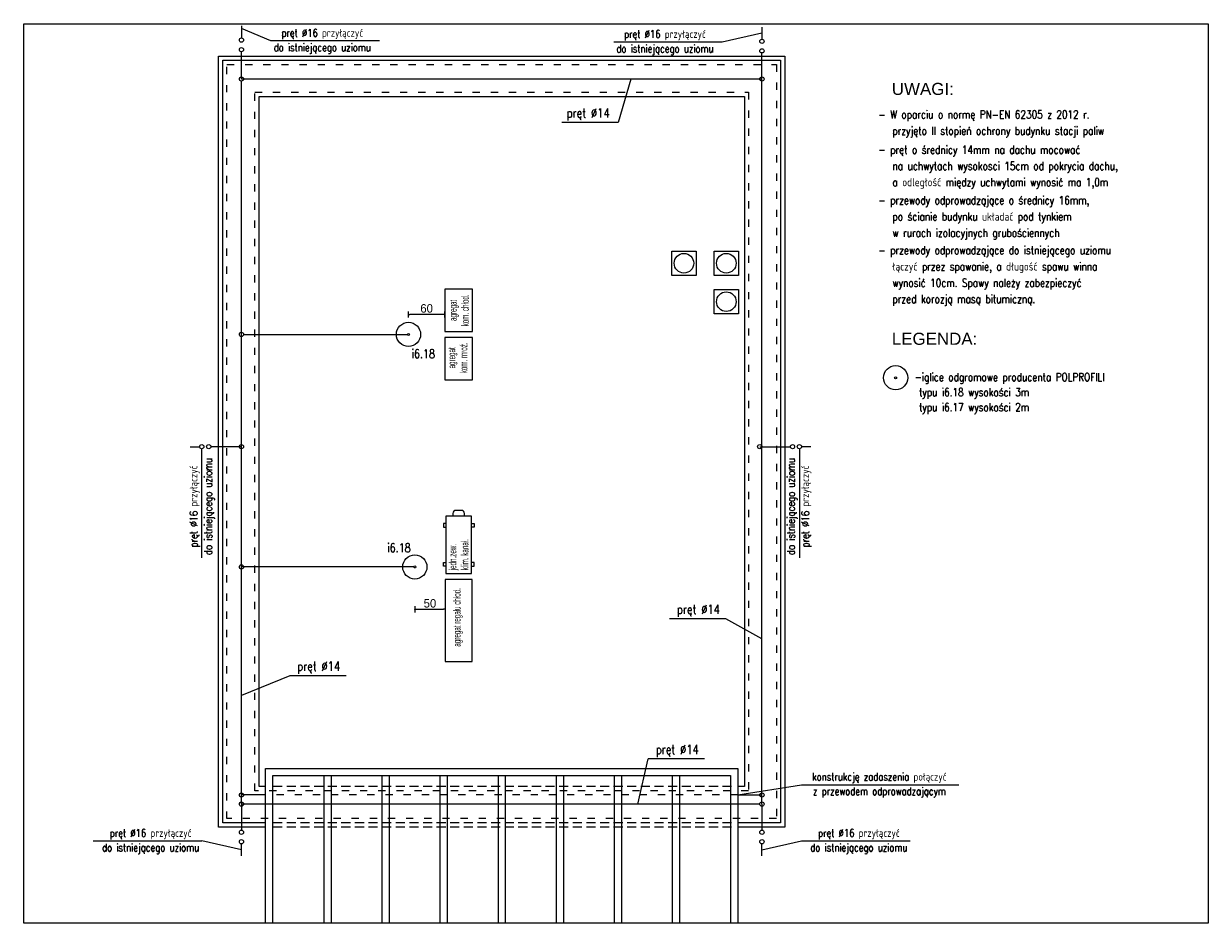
# Model space of a CAD drawing. Header units: millimetres. Extents: x -7934 to 14836, y -13910 to -10668.
# Tile 42 of 42: x 12878 to 14836, y -13890 to -12404. Entities that reach past the tile are written whole.
import ezdxf
from ezdxf.enums import TextEntityAlignment as Align

# ---------------------------------------------------------------- set-up
doc = ezdxf.new("R2010")
doc.units = ezdxf.units.MM
doc.linetypes.add('ACAD_ISO03W100', pattern=[30, 12, -18])
doc.linetypes.add('DASH', pattern=[0.75, 0.5, -0.25])
for name, color, linetype, lineweight in [('_KWP_W_OPIS', 211, 'Continuous', 9), ('A_Dach', 2, 'Continuous', 18), ('A_wentylacja', 8, 'Continuous', 18), ('sufit', 163, 'Continuous', 18)]:
    doc.layers.add(name, color=color, linetype=linetype, lineweight=lineweight)
for name, color, linetype in [('A_Ściany konstrukcyjne', 4, 'Continuous'), ('INSTAL', 50, 'Continuous'), ('Kreskowanie biale', 7, 'Continuous'), ('NIEBIESKA', 4, 'Continuous'), ('OPISY', 4, 'Continuous')]:
    doc.layers.add(name, color=color, linetype=linetype)
doc.styles.add('Arial', font='arial.ttf', dxfattribs={"height": 25})
doc.styles.add('isocp', font='isocpeur.ttf')
doc.styles.add('PL_D50', font='GOTHIC.TTF', dxfattribs={"height": 14})
doc.styles.add('ROMANS wym', font='ROMANS.SHX', dxfattribs={"width": 0.75, "height": 25})
doc.dimstyles.new('PLANCO D50', dxfattribs={"dimscale": 0.5, "dimtxt": 14, "dimasz": 5, "dimexe": 10, "dimexo": 15, "dimgap": 5, "dimtad": 1, "dimdec": 0, "dimrnd": 0.5, "dimzin": 12, "dimtxsty": 'PL_D50', "dimblk": 'DOT', "dimcen": 1.25, "dimadec": 0, "dimazin": 0, "dimtfac": 1, "dimtdec": 0, "dimtmove": 1, "dimatfit": 3, "dimldrblk": 'DOT', "dimfxl": 10, "dimfxlon": 1, "dimarcsym": 0})

# ---------------------------------------------------------------- blocks, each defined once
blk = doc.blocks.new('_Dot')
at = {"color": 0, "linetype": 'ByBlock', "lineweight": -2}
blk.add_line((-0.5, 0), (-1, 0), dxfattribs=at)
at = {"color": 0, "linetype": 'ByBlock', "const_width": 0.5}
blk.add_lwpolyline([(-0.25, 0, 1), (0.25, 0, 1)], format="xyb", close=True, dxfattribs=at)
blk = doc.blocks.new('*D238')
at = {"layer": 'Defpoints', "color": 0}
for p in [(13524.5, -13311.2), (13574.5, -13311.2), (13574.5, -13371.2)]:
    blk.add_point(p, dxfattribs=at)
at = {"layer": 'Kreskowanie biale', "color": 0, "lineweight": -2}
for p, q in [((13524.5, -13366.2), (13524.5, -13376.2)), ((13574.5, -13366.2), (13574.5, -13376.2)), ((13527, -13371.2), (13572, -13371.2))]:
    blk.add_line(p, q, dxfattribs=at)
at = {"layer": 'Kreskowanie biale', "color": 0, "lineweight": -2, "xscale": 2.5, "yscale": 2.5, "zscale": 2.5, "rotation": 180}
blk.add_blockref('_Dot', (13524.5, -13371.2), dxfattribs=at)
at = {"layer": 'Kreskowanie biale', "color": 0, "lineweight": -2, "xscale": 2.5, "yscale": 2.5, "zscale": 2.5}
blk.add_blockref('_Dot', (13574.5, -13371.2), dxfattribs=at)
at = {"layer": 'Kreskowanie biale', "color": 0, "linetype": 'DASH', "ltscale": 10, "insert": (13549.5, -13361.4), "char_height": 14, "attachment_point": 5, "style": 'PL_D50'}
blk.add_mtext('50', dxfattribs=at)
blk = doc.blocks.new('1')
at = {"layer": 'sufit'}
blk.add_lwpolyline([(-30.6, 95), (-30.6, 99.5, -0.414214), (-25.7, 104.4), (-16.3, 104.4, -0.414214), (-11.4, 99.5), (-11.4, 95)], format="xyb", dxfattribs=at)
for points in [[(-42, 82.8), (-46.3, 82.8), (-46.3, 76.6), (-42, 76.6)], [(0, 95), (0, 0), (-42, 0), (-42, 95), (0, 95)], [(0, 82.8), (4.3, 82.8), (4.3, 76.6), (0, 76.6)], [(-42, 12.2), (-46.3, 12.2), (-46.3, 18.4), (-42, 18.4)], [(0, 12.2), (4.3, 12.2), (4.3, 18.4), (0, 18.4)]]:
    blk.add_lwpolyline(points, dxfattribs=at)
blk = doc.blocks.new('*D246')
at = {"layer": 'Defpoints', "color": 0}
for p in [(13514, -12884), (13514, -12917), (13574, -12917)]:
    blk.add_point(p, dxfattribs=at)
at = {"layer": 'Kreskowanie biale', "color": 0, "lineweight": -2}
for p, q in [((13514, -12889), (13514, -12879)), ((13574, -12889), (13574, -12879)), ((13571.5, -12884), (13516.5, -12884))]:
    blk.add_line(p, q, dxfattribs=at)
at = {"layer": 'Kreskowanie biale', "color": 0, "lineweight": -2, "xscale": 2.5, "yscale": 2.5, "zscale": 2.5, "rotation": 180}
blk.add_blockref('_Dot', (13514, -12884), dxfattribs=at)
at = {"layer": 'Kreskowanie biale', "color": 0, "lineweight": -2, "xscale": 2.5, "yscale": 2.5, "zscale": 2.5}
blk.add_blockref('_Dot', (13574, -12884), dxfattribs=at)
at = {"layer": 'Kreskowanie biale', "color": 0, "linetype": 'DASH', "ltscale": 10, "insert": (13544, -12874.1), "char_height": 14, "attachment_point": 5, "style": 'PL_D50'}
blk.add_mtext('60', dxfattribs=at)

msp = doc.modelspace()

# ---------------------------------------------------------------- linework, layer by layer
at = {"layer": 'A_Dach', "color": 8}
for points in [[(13278, -13731), (13200, -13731), (13200, -12457), (14136, -12457), (14136, -13731), (14058, -13731)], [(13278, -13724), (13207, -13724), (13207, -12464), (14129, -12464), (14129, -13724), (14058, -13724)], [(13278, -13664), (13267, -13664), (13267, -12524), (14069, -12524), (14069, -13664), (14058, -13664)]]:
    msp.add_lwpolyline(points, dxfattribs=at)
at = {"layer": 'A_Dach', "color": 8, "linetype": 'Continuous', "ltscale": 30}
for points in [[(13278, -13890), (13278, -13634), (14058, -13634), (14058, -13890)], [(13290, -13890), (13290, -13646), (14046, -13646), (14046, -13890)], [(13374, -13646), (13374, -13890)], [(13386, -13646), (13386, -13890)], [(13470, -13646), (13470, -13890)], [(13482, -13646), (13482, -13890)], [(13566, -13646), (13566, -13890)], [(13578, -13646), (13578, -13890)], [(13662, -13646), (13662, -13890)], [(13674, -13646), (13674, -13890)], [(13758, -13646), (13758, -13890)], [(13770, -13646), (13770, -13890)], [(13854, -13646), (13854, -13890)], [(13866, -13646), (13866, -13890)], [(13950, -13646), (13950, -13890)], [(13962, -13646), (13962, -13890)]]:
    msp.add_lwpolyline(points, dxfattribs=at)
at = {"layer": 'A_Dach', "color": 8, "linetype": 'DASH', "ltscale": 30}
for points in [[(14048, -13664), (13288, -13664)], [(14048, -13724), (13288, -13724)], [(14048, -13731), (13288, -13731)]]:
    msp.add_lwpolyline(points, dxfattribs=at)
at = {"layer": 'A_wentylacja', "elevation": 0}
for points in [[(13949.2, -12779.4), (13989.2, -12779.4), (13989.2, -12819.4), (13949.2, -12819.4)], [(14019.2, -12779.4), (14059.2, -12779.4), (14059.2, -12819.4), (14019.2, -12819.4)], [(14019.2, -12842.9), (14059.2, -12842.9), (14059.2, -12882.9), (14019.2, -12882.9)]]:
    msp.add_lwpolyline(points, close=True, dxfattribs=at)
at = {"layer": 'A_wentylacja'}
for centre in [(13969.2, -12799.4, 0), (14039.2, -12799.4, 0), (14039.2, -12862.9, 0)]:
    msp.add_circle(centre, 16.2, dxfattribs=at)
at = {"layer": 'A_Ściany konstrukcyjne', "color": 8, "linetype": 'ACAD_ISO03W100'}
for points in [[(13214, -12471), (14122, -12471), (14122, -13717), (13214, -13717)], [(13260, -12517), (14076, -12517), (14076, -13671), (13260, -13671)]]:
    msp.add_lwpolyline(points, close=True, dxfattribs=at)
at = {"layer": 'INSTAL', "color": 6}
for p, q in [((13238, -12407.1, 0), (13238, -12427.2, 0)), ((14098, -12409.3, 0), (14098, -12429.2, 0)), ((13238, -12495, 0), (13238, -12450, 0)), ((14098, -12495, 0), (14098, -12452, 0)), ((14098, -12495, 0), (13238, -12495, 0)), ((13238, -13693, 0), (13238, -12498.5, 0)), ((14098, -13693, 0), (14098, -12495, 0)), ((13241.5, -12917, 0), (13512.3, -12917, 0)), ((13153.4, -13102.5, 0), (13169, -13102.5, 0)), ((13238, -13102.5, 0), (13187.4, -13102.5, 0)), ((14094.5, -13102.5, 0), (14145.1, -13102.5, 0)), ((14179.1, -13102.5, 0), (14163.5, -13102.5, 0)), ((14094.5, -13693, 0), (13238, -13693, 0)), ((13238, -13693, 0), (13238, -13736, 0)), ((14098, -13693, 0), (14098, -13736, 0)), ((13238, -13778.7, 0), (13238, -13758.8, 0)), ((14098, -13778.7, 0), (14098, -13758.8, 0))]:
    msp.add_line(p, q, dxfattribs=at)
at = {"layer": 'INSTAL', "color": 7}
for p, q in [((13286.8, -12432, 0), (13238, -12411.6, 0)), ((14098, -12419.2, 0), (14032.6, -12434, 0)), ((13466.2, -12432, 0), (13286.8, -12432, 0)), ((14032.6, -12434, 0), (13853.2, -12434, 0)), ((13881.6, -12495, 0), (13860.3, -12566.8, 0)), ((13860.3, -12566.8, 0), (13767.2, -12566.8, 0)), ((13172.1, -13106.4, 0), (13172.1, -13285.9, 0)), ((14160.4, -13106.4, 0), (14160.4, -13285.9, 0)), ((14038.3, -13387, 0), (13945.2, -13387, 0)), ((13317.8, -13480.9, 0), (13238.3, -13513.8, 0)), ((13410.8, -13480.9, 0), (13317.8, -13480.9, 0)), ((13893, -13693, 0), (13910.2, -13618.5, 0)), ((14003.3, -13618.5, 0), (13910.2, -13618.5, 0)), ((14058, -13678), (14163.4, -13661, 0)), ((14163.4, -13661, 0), (14423.4, -13661, 0)), ((12993.2, -13754, 0), (13172.6, -13754, 0)), ((13238, -13768.8, 0), (13172.6, -13754, 0)), ((14098, -13768.8, 0), (14163.4, -13754, 0)), ((14163.4, -13754, 0), (14342.8, -13754, 0))]:
    msp.add_line(p, q, dxfattribs=at)
at = {"layer": 'INSTAL', "color": 6, "elevation": 0}
msp.add_lwpolyline([(13522.8, -13301.2), (13238, -13301.2)], dxfattribs=at)
at = {"layer": 'INSTAL', "color": 6}
for points in [[(13278, -13678), (13238, -13678)], [(14058, -13678), (14098, -13678)]]:
    msp.add_lwpolyline(points, dxfattribs=at)
at = {"layer": 'INSTAL', "color": 1, "linetype": 'ACAD_ISO03W100'}
msp.add_lwpolyline([(14058, -13678), (13278, -13678)], dxfattribs=at)
at = {"layer": 'INSTAL', "linetype": 'Continuous'}
for centre in [(13238, -12430.7, 0), (14098, -12432.7, 0), (13238, -12446.5, 0), (14098, -12448.5, 0), (13238, -12495, 0), (14098, -12495, 0), (13238, -12917, 0), (13172.5, -13102.5, 0), (13183.9, -13102.5, 0), (13238, -13102.5, 0), (14094.5, -13102.5, 0), (14148.6, -13102.5, 0), (14160, -13102.5, 0), (13238, -13301.2, 0), (13238, -13678), (14098, -13678), (13238, -13693, 0), (14098, -13693, 0), (13238, -13739.5, 0), (14098, -13739.5, 0), (13238, -13755.3, 0), (14098, -13755.3, 0)]:
    msp.add_circle(centre, 3.5, dxfattribs=at)
at = {"layer": 'INSTAL'}
for centre, radius in [((13514, -12917), 20), ((13514, -12917), 1.71), ((14319, -12988.6), 20), ((14319, -12988.6), 1.71), ((13524.5, -13301.2, 0), 20), ((13524.5, -13301.2, 0), 1.71)]:
    msp.add_circle(centre, radius, dxfattribs=at)
at = {"layer": 'NIEBIESKA', "color": 7}
msp.add_line((14098, -13420.2, 0), (14038.3, -13387, 0), dxfattribs=at)
at = {"layer": 'NIEBIESKA', "color": 5, "linetype": 'Continuous'}
msp.add_lwpolyline([(12878.2, -12403.6), (14835.7, -12403.6), (14835.7, -13890), (12878.2, -13890)], close=True, dxfattribs=at)
at = {"layer": 'sufit'}
for points in [[(13574, -12842), (13574, -12912), (13620, -12912), (13620, -12842), (13574, -12842)], [(13574, -12922), (13574, -12992), (13620, -12992), (13620, -12922), (13574, -12922)]]:
    msp.add_lwpolyline(points, dxfattribs=at)
at = {"layer": 'sufit', "elevation": 0}
msp.add_lwpolyline([(13619.5, -13457.2), (13619.5, -13322.2), (13574.5, -13322.2), (13574.5, -13457.2), (13619.5, -13457.2)], dxfattribs=at)

# ---------------------------------------------------------------- block references
at = {"xscale": -1}
msp.add_blockref('1', (13576, -13312.2, 0), dxfattribs=at)

# ---------------------------------------------------------------- texts
at = {"layer": '_KWP_W_OPIS', "char_height": 12, "rotation": 90, "style": 'isocp'}
for s, insert, width, attachment_point in [('\\fArial Narrow|b0|i0|c238;\\W0.6;\\A1;agregat \\Pkom. chłod.', (13597.7, -12877.3, 0), 51.921, 5), ('\\fArial Narrow|b0|i0|c238;\\W0.6;\\A1;agregat \\Pkom. mroź.', (13595.4, -12955.7, 0), 70.963, 5), ('\\fArial Narrow|b0|i0;\\W0.6;\\A1;jedn.zew.\\Pklim. kana\\fArial Narrow|b0|i0|c238;ł.', (13581.1, -13306.7, 0), 85.91, 1), ('\\fArial Narrow|b0|i0|c238;\\W0.6;\\A1;agregat regału chłod.', (13588.1, -13432.9, 0), 93.315, 1)]:
    msp.add_mtext(s, dxfattribs=dict(at, insert=insert, width=width, attachment_point=attachment_point))
at = {"layer": 'INSTAL', "color": 30, "linetype": 'ByBlock', "style": 'ROMANS wym', "width": 0.8}
for s, height, p in [('pręt %%c16 przyłączyć', 12.75, (13371.5, -12420.8, 0)), ('pręt %%c16 przyłączyć', 12.75, (13937.8, -12422.7, 0)), ('do istniejącego uziomu', 12.75, (13371.5, -12444.7, 0)), ('do istniejącego uziomu', 12.75, (13937.8, -12446.6, 0)), ('pręt %%c14', 15, (13810.9, -12553.6, 0)), ('pręt %%c14', 15, (13993.2, -13373.8, 0)), ('pręt %%c14', 15, (13365.7, -13467.7, 0)), ('pręt %%c14', 15, (13958.2, -13605.3, 0)), ('konstrukcję zadaszenia połączyć', 12.75, (14292.1, -13649.7, 0)), ('z przewodem odprowadzającym', 12.75, (14292.1, -13673.6, 0)), ('pręt %%c16 przyłączyć', 12.75, (13087.9, -13742.8, 0)), ('pręt %%c16 przyłączyć', 12.75, (14258.2, -13742.8, 0)), ('do istniejącego uziomu', 12.75, (13087.9, -13766.7, 0)), ('do istniejącego uziomu', 12.75, (14258.2, -13766.7, 0))]:
    msp.add_text(s, height=height, dxfattribs=at).set_placement(p, align=Align.MIDDLE)
for s, p in [('- W oparciu o normę PN-EN 62305 z 2012 r.', (14290.7, -12553.6)), ('przyjęto II stopień ochrony budynku stacji paliw', (14313.5, -12580.5)), ('- pręt o średnicy 14mm na dachu mocować', (14290.7, -12611.8)), ('na uchwytach wysokosci 15cm od pokrycia dachu,', (14313.8, -12638.7)), ('a odległość między uchwytami wynosić ma 1,0m', (14313.8, -12665.5)), ('- przewody odprowadząjące o średnicy 16mm,', (14290.7, -12695.4)), ('po ścianie budynku układać pod tynkiem', (14313.8, -12722.3)), ('w rurach izolacyjnych grubościennych', (14313.8, -12749.2)), ('- przewody odprowadząjące do istniejącego uziomu', (14290.7, -12777.9)), ('łączyć przez spawanie, a długość spawu winna', (14313.8, -12804.8)), ('wynosić 10cm. Spawy należy zabezpieczyć', (14313.8, -12831.7)), ('przed korozją masą bitumiczną.', (14313.8, -12858.5)), ('-iglice odgromowe producenta POLPROFILI', (14350.3, -12987.5)), (' typu i6.18 wysokości 3m', (14350.3, -13012.5)), (' typu i6.17 wysokości 2m', (14350.3, -13037.3))]:
    msp.add_text(s, height=13.44, dxfattribs=at).set_placement(p, align=Align.MIDDLE_LEFT)
at = {"layer": 'INSTAL', "color": 20, "linetype": 'ByBlock', "style": 'ROMANS wym', "width": 0.8}
for p in [(13538.4, -12948.6, 0), (13498.4, -13269.1, 0)]:
    msp.add_text('i6.18', height=14.45, dxfattribs=at).set_placement(p, align=Align.MIDDLE)
at = {"layer": 'INSTAL', "color": 30, "linetype": 'ByBlock', "style": 'ROMANS wym', "width": 0.8}
for s, p in [('pręt %%c16 przyłączyć', (13160.9, -13201.2, 0)), ('do istniejącego uziomu', (13184.8, -13201.2, 0)), ('do istniejącego uziomu', (14147.7, -13201.2, 0)), ('pręt %%c16 przyłączyć', (14171.6, -13201.2, 0))]:
    msp.add_text(s, height=12.75, rotation=90, dxfattribs=at).set_placement(p, align=Align.MIDDLE)
at = {"layer": 'OPISY', "color": 50, "style": 'Arial'}
for s, p in [('UWAGI:', (14312.7, -12521.4)), ('LEGENDA:', (14312.7, -12934.2))]:
    msp.add_text(s, height=20, dxfattribs=at).set_placement(p)

# ---------------------------------------------------------------- dimensions: what is measured, and where the dimension line sits
at = {"layer": 'Kreskowanie biale'}
for p1, p2, distance, picture, middle in [((13574, -12917), (13514, -12917), -33, '*D246', (13544, -12874.1)), ((13524.5, -13311.2, 0), (13574.5, -13311.2, 0), -60, '*D238', (13549.5, -13361.4, 0))]:
    dim = msp.add_aligned_dim(p1=p1, p2=p2, distance=distance, dimstyle='PLANCO D50', dxfattribs=at)
    dim.commit()
    dim.dimension.update_dxf_attribs({"geometry": picture, "text_midpoint": middle})

doc.saveas('drawing.dxf')
